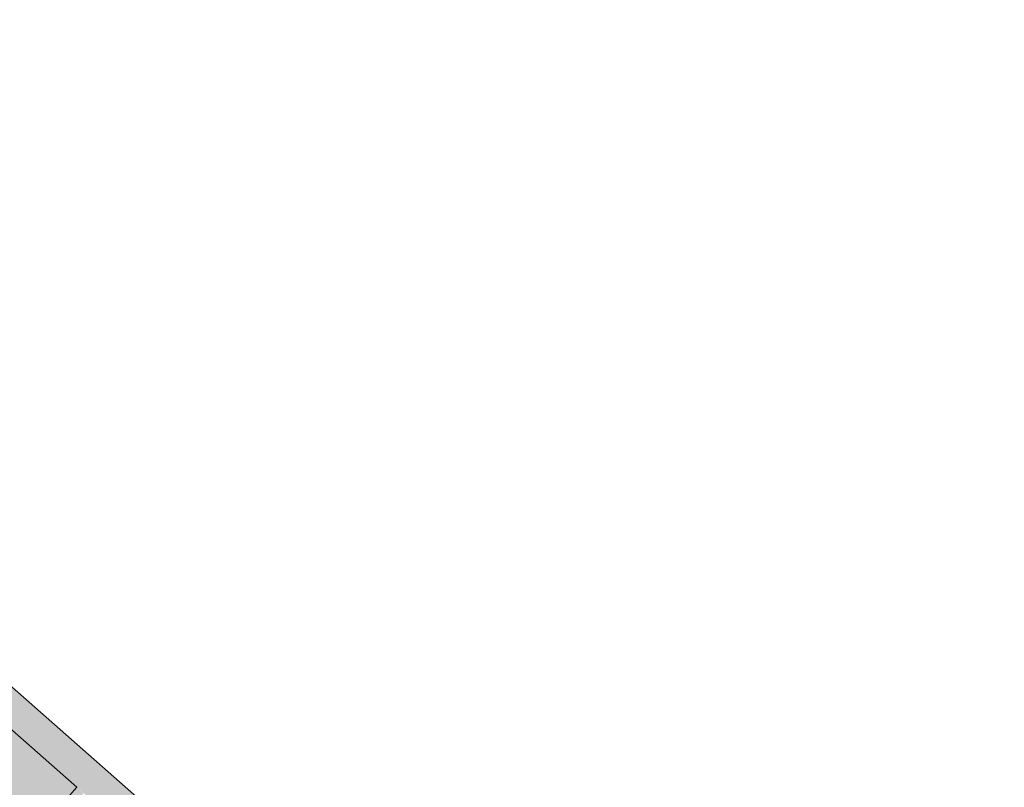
# Model space of a CAD drawing. Header units: millimetres. Extents: x 1989 to 88729, y 4659 to 113498.
# Tile 107 of 107: x 60547 to 71532, y 103993 to 112563. Entities that reach past the tile are written whole.
import ezdxf

# ---------------------------------------------------------------- set-up
doc = ezdxf.new("R2010")
doc.units = ezdxf.units.MM
for name, color, linetype, lineweight in [('A--A2__Ruwbouw', 8, 'Continuous', 9), ('A--AR9__AlgVoorz', 1, 'Continuous', 9), ('A--L22__Binnenwanden', 2, 'Continuous', 9), ('A--LR9__AlgVoorz', 7, 'Continuous', 9)]:
    doc.layers.add(name, color=color, linetype=linetype, lineweight=lineweight)

msp = doc.modelspace()

# ---------------------------------------------------------------- hatches: boundary and pattern name
at = {"layer": 'A--A2__Ruwbouw'}
msp.add_hatch(color=9, dxfattribs=at).paths.add_polyline_path([(71294.1, 95088.2), (71532, 95358.3), (52004.2, 112562.6), (51714, 112338.5), (71092.2, 95266.1)])
at = {"layer": 'A--AR9__AlgVoorz'}
msp.add_hatch(color=7, dxfattribs=at).paths.add_polyline_path([(60192.8, 102715.9), (61259.5, 103926.7), (55137.4, 109322.4), (55090.5, 109269.2), (55038, 109315.5), (54456.4, 108655.1), (54508.9, 108608.9), (54059.5, 108098.7), (60142.9, 102810.5), (60117.8, 102782), (60152.3, 102751.6)])

# ---------------------------------------------------------------- linework, layer by layer
at = {"layer": 'A--L22__Binnenwanden', "lineweight": 15}
for p, q in [((71532, 95358.3), (52004.2, 112562.6)), ((55137.4, 109322.4), (61185.5, 103994)), ((61185.5, 103994), (61184.5, 103992.8))]:
    msp.add_line(p, q, dxfattribs=at)
at = {"layer": 'A--LR9__AlgVoorz', "flags": 128}
msp.add_lwpolyline([(61185.5, 103994), (55137.4, 109322.4), (54059.5, 108098.7), (60142.9, 102810.5)], close=True, dxfattribs=at)

doc.saveas('drawing.dxf')
